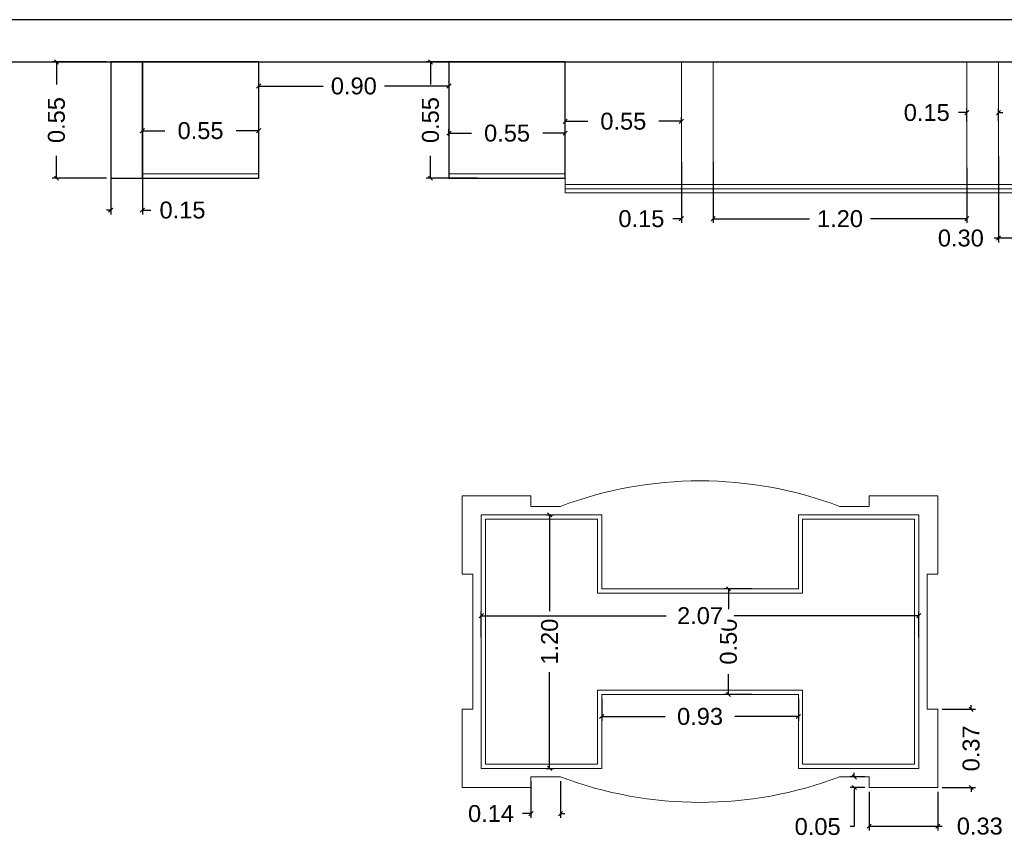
# Model space of a CAD drawing. Header units: inches. Extents: x 0 to 52.4, y -4.5 to 12.6.
# Tile 5 of 8: x 21 to 25.6, y 6.4 to 10.3. Entities that reach past the tile are written whole.
import ezdxf

# ---------------------------------------------------------------- set-up
doc = ezdxf.new("R2010")
doc.units = ezdxf.units.IN
doc.header["$MEASUREMENT"] = 0
doc.layers.add('A-GENM', color=13, linetype='Continuous', lineweight=9)
doc.layers.add('A-WALL', color=113, linetype='Continuous', lineweight=9)
doc.styles.add('Arial', font='txt', dxfattribs={"height": 0.08})
doc.dimstyles.new('Copy of Standard', dxfattribs={"dimtxt": 0.08, "dimasz": 0.02, "dimexe": 0.02, "dimexo": 0.02, "dimgap": 0.09, "dimtad": 0, "dimtoh": 1, "dimzin": 0, "dimdsep": 46, "dimtxsty": 'Arial', "dimblk": 'OBLIQUE', "dimcen": 0.02, "dimclrt": 1, "dimadec": 0, "dimazin": 0, "dimtfac": 1, "dimtofl": 0, "dimtmove": 0, "dimatfit": 3, "dimfxl": 1, "dimtfill": 1, "dimtolj": 1, "dimtzin": 0, "dimarcsym": 1})

# ---------------------------------------------------------------- blocks, each defined once
blk = doc.blocks.new('Generic Models 2 - Generic Models 2-134094-Level 1')
at = {"layer": 'A-GENM'}
for p, q in [((8.6482, -2.2653), (8.6482, -3.4653)), ((9.2182, -2.2653), (8.6482, -2.2653)), ((8.6482, -2.2653), (9.2182, -2.2653)), ((8.6482, -3.4653), (8.6482, -2.2653)), ((8.6482, -2.2653), (8.6482, -2.2653)), ((9.2182, -2.6153), (9.2182, -2.2653)), ((9.2182, -2.2653), (9.2182, -2.6153)), ((9.2182, -2.2653), (9.2182, -2.2653)), ((10.7182, -2.2653), (10.1482, -2.2653)), ((10.1482, -2.2653), (10.1482, -2.6153)), ((10.1482, -2.6153), (10.1482, -2.2653)), ((10.1482, -2.2653), (10.7182, -2.2653)), ((10.1482, -2.2653), (10.1482, -2.2653)), ((10.7182, -3.4653), (10.7182, -2.2653)), ((10.7182, -2.2653), (10.7182, -3.4653)), ((10.7182, -2.2653), (10.7182, -2.2653)), ((10.1482, -2.6153), (9.2182, -2.6153)), ((9.2182, -2.6153), (10.1482, -2.6153)), ((9.2182, -2.6153), (9.2182, -2.6153)), ((10.1482, -2.6153), (10.1482, -2.6153)), ((9.2182, -3.4653), (9.2182, -3.1153)), ((9.2182, -3.1153), (10.1482, -3.1153)), ((10.1482, -3.1153), (9.2182, -3.1153)), ((9.2182, -3.1153), (9.2182, -3.4653)), ((9.2182, -3.1153), (9.2182, -3.1153)), ((10.1482, -3.1153), (10.1482, -3.4653)), ((10.1482, -3.4653), (10.1482, -3.1153)), ((10.1482, -3.1153), (10.1482, -3.1153)), ((8.6482, -3.4653), (9.2182, -3.4653)), ((9.2182, -3.4653), (8.6482, -3.4653)), ((8.6482, -3.4653), (8.6482, -3.4653)), ((9.2182, -3.4653), (9.2182, -3.4653)), ((10.1482, -3.4653), (10.7182, -3.4653)), ((10.7182, -3.4653), (10.1482, -3.4653)), ((10.1482, -3.4653), (10.1482, -3.4653)), ((10.7182, -3.4653), (10.7182, -3.4653))]:
    blk.add_line(p, q, dxfattribs=at)
blk = doc.blocks.new('_Oblique')
at = {"color": 0, "linetype": 'ByBlock', "lineweight": -2}
blk.add_line((-0.5, -0.5), (0.5, 0.5), dxfattribs=at)
blk = doc.blocks.new('*D33')
at = {"color": 0, "lineweight": -2, "transparency": 16777216}
for p, q in [((25.5873, 9.6377), (25.5873, 9.2316)), ((25.8873, 9.6377), (25.8873, 9.2316)), ((25.5873, 9.2516), (25.5673, 9.2516)), ((25.8873, 9.2516), (25.5873, 9.2516))]:
    blk.add_line(p, q, dxfattribs=at)
at = {"layer": 'Defpoints', "color": 0, "transparency": 16777216}
for p in [(25.5873, 9.6577), (25.8873, 9.6577), (25.5873, 9.2516)]:
    blk.add_point(p, dxfattribs=at)
at = {"color": 0, "lineweight": -2, "transparency": 16777216, "xscale": 0.02, "yscale": 0.02, "zscale": 0.02, "rotation": 180}
blk.add_blockref('_Oblique', (25.5873, 9.2516), dxfattribs=at)
at = {"color": 0, "lineweight": -2, "transparency": 16777216, "xscale": 0.02, "yscale": 0.02, "zscale": 0.02}
blk.add_blockref('_Oblique', (25.8873, 9.2516), dxfattribs=at)
at = {"color": 1, "transparency": 16777216, "insert": (25.4091, 9.2516), "char_height": 0.08, "attachment_point": 5, "style": 'Arial', "bg_fill": 3, "box_fill_scale": 1.25, "bg_fill_color": 256, "bg_fill_true_color": 13158600, "bg_fill_transparency": 0}
blk.add_mtext('\\A1;0.30', dxfattribs=at)
blk = doc.blocks.new('*D34')
at = {"color": 0, "lineweight": -2, "transparency": 16777216}
for p, q in [((25.4373, 9.8456), (25.3973, 9.8456)), ((25.4373, 9.8053), (25.4373, 9.8656)), ((25.5873, 9.8053), (25.5873, 9.8656)), ((25.5873, 9.8456), (25.6073, 9.8456))]:
    blk.add_line(p, q, dxfattribs=at)
at = {"layer": 'Defpoints', "color": 0, "transparency": 16777216}
for p in [(25.4373, 9.8456), (25.4373, 9.7853), (25.5873, 9.7853)]:
    blk.add_point(p, dxfattribs=at)
at = {"color": 0, "lineweight": -2, "transparency": 16777216, "xscale": 0.02, "yscale": 0.02, "zscale": 0.02}
blk.add_blockref('_Oblique', (25.4373, 9.8456), dxfattribs=at)
at = {"color": 0, "lineweight": -2, "transparency": 16777216, "xscale": 0.02, "yscale": 0.02, "zscale": 0.02, "rotation": 180}
blk.add_blockref('_Oblique', (25.5873, 9.8456), dxfattribs=at)
at = {"color": 1, "transparency": 16777216, "insert": (25.2478, 9.8456), "char_height": 0.08, "attachment_point": 5, "style": 'Arial', "bg_fill": 3, "box_fill_scale": 1.25, "bg_fill_color": 256, "bg_fill_true_color": 13158600, "bg_fill_transparency": 0}
blk.add_mtext('\\A1;0.15', dxfattribs=at)
blk = doc.blocks.new('*D36')
at = {"color": 0, "lineweight": -2, "transparency": 16777216}
for p, q in [((24.2373, 9.5838), (24.2373, 9.3233)), ((25.4373, 9.5838), (25.4373, 9.3233)), ((24.2373, 9.3433), (24.6931, 9.3433)), ((25.4373, 9.3433), (24.9815, 9.3433))]:
    blk.add_line(p, q, dxfattribs=at)
at = {"layer": 'Defpoints', "color": 0, "transparency": 16777216}
for p in [(24.2373, 9.6038), (25.4373, 9.6038), (24.2373, 9.3433)]:
    blk.add_point(p, dxfattribs=at)
at = {"color": 0, "lineweight": -2, "transparency": 16777216, "xscale": 0.02, "yscale": 0.02, "zscale": 0.02, "rotation": 180}
blk.add_blockref('_Oblique', (24.2373, 9.3433), dxfattribs=at)
at = {"color": 0, "lineweight": -2, "transparency": 16777216, "xscale": 0.02, "yscale": 0.02, "zscale": 0.02}
blk.add_blockref('_Oblique', (25.4373, 9.3433), dxfattribs=at)
at = {"color": 1, "transparency": 16777216, "insert": (24.8373, 9.3433), "char_height": 0.08, "attachment_point": 5, "style": 'Arial', "bg_fill": 3, "box_fill_scale": 1.25, "bg_fill_color": 256, "bg_fill_true_color": 13158600, "bg_fill_transparency": 0}
blk.add_mtext('\\A1;1.20', dxfattribs=at)
blk = doc.blocks.new('*D37')
at = {"color": 0, "lineweight": -2, "transparency": 16777216}
for p, q in [((24.0873, 9.6119), (24.0873, 9.3233)), ((24.2373, 9.6119), (24.2373, 9.3233)), ((24.0873, 9.3433), (24.0473, 9.3433)), ((24.2373, 9.3433), (24.2573, 9.3433))]:
    blk.add_line(p, q, dxfattribs=at)
at = {"layer": 'Defpoints', "color": 0, "transparency": 16777216}
for p in [(24.0873, 9.6319), (24.2373, 9.6319), (24.0873, 9.3433)]:
    blk.add_point(p, dxfattribs=at)
at = {"color": 0, "lineweight": -2, "transparency": 16777216, "xscale": 0.02, "yscale": 0.02, "zscale": 0.02}
blk.add_blockref('_Oblique', (24.0873, 9.3433), dxfattribs=at)
at = {"color": 0, "lineweight": -2, "transparency": 16777216, "xscale": 0.02, "yscale": 0.02, "zscale": 0.02, "rotation": 180}
blk.add_blockref('_Oblique', (24.2373, 9.3433), dxfattribs=at)
at = {"color": 1, "transparency": 16777216, "insert": (23.8978, 9.3433), "char_height": 0.08, "attachment_point": 5, "style": 'Arial', "bg_fill": 3, "box_fill_scale": 1.25, "bg_fill_color": 256, "bg_fill_true_color": 13158600, "bg_fill_transparency": 0}
blk.add_mtext('\\A1;0.15', dxfattribs=at)
blk = doc.blocks.new('*D38')
at = {"color": 0, "lineweight": -2, "transparency": 16777216}
for p, q in [((23.5373, 9.7953), (23.5373, 9.8245)), ((23.5373, 9.8045), (23.6437, 9.8045)), ((24.0873, 9.8045), (23.9809, 9.8045)), ((24.0873, 9.8053), (24.0873, 9.8245))]:
    blk.add_line(p, q, dxfattribs=at)
at = {"layer": 'Defpoints', "color": 0, "transparency": 16777216}
for p in [(23.5373, 9.8045), (24.0873, 9.7853), (23.5373, 9.7753)]:
    blk.add_point(p, dxfattribs=at)
at = {"color": 0, "lineweight": -2, "transparency": 16777216, "xscale": 0.02, "yscale": 0.02, "zscale": 0.02, "rotation": 180}
blk.add_blockref('_Oblique', (23.5373, 9.8045), dxfattribs=at)
at = {"color": 0, "lineweight": -2, "transparency": 16777216, "xscale": 0.02, "yscale": 0.02, "zscale": 0.02}
blk.add_blockref('_Oblique', (24.0873, 9.8045), dxfattribs=at)
at = {"color": 1, "transparency": 16777216, "insert": (23.8123, 9.8045), "char_height": 0.08, "attachment_point": 5, "style": 'Arial', "bg_fill": 3, "box_fill_scale": 1.25, "bg_fill_color": 256, "bg_fill_true_color": 13158600, "bg_fill_transparency": 0}
blk.add_mtext('\\A1;0.55', dxfattribs=at)
blk = doc.blocks.new('*D39')
at = {"color": 0, "lineweight": -2, "transparency": 16777216}
for p, q in [((22.9873, 9.7351), (22.9873, 9.7681)), ((22.9873, 9.7481), (23.0937, 9.7481)), ((23.5373, 9.7481), (23.4309, 9.7481)), ((23.5373, 9.7351), (23.5373, 9.7681))]:
    blk.add_line(p, q, dxfattribs=at)
at = {"layer": 'Defpoints', "color": 0, "transparency": 16777216}
for p in [(22.9873, 9.7481), (22.9873, 9.7151), (23.5373, 9.7151)]:
    blk.add_point(p, dxfattribs=at)
at = {"color": 0, "lineweight": -2, "transparency": 16777216, "xscale": 0.02, "yscale": 0.02, "zscale": 0.02, "rotation": 180}
blk.add_blockref('_Oblique', (22.9873, 9.7481), dxfattribs=at)
at = {"color": 0, "lineweight": -2, "transparency": 16777216, "xscale": 0.02, "yscale": 0.02, "zscale": 0.02}
blk.add_blockref('_Oblique', (23.5373, 9.7481), dxfattribs=at)
at = {"color": 1, "transparency": 16777216, "insert": (23.2623, 9.7481), "char_height": 0.08, "attachment_point": 5, "style": 'Arial', "bg_fill": 3, "box_fill_scale": 1.25, "bg_fill_color": 256, "bg_fill_true_color": 13158600, "bg_fill_transparency": 0}
blk.add_mtext('\\A1;0.55', dxfattribs=at)
blk = doc.blocks.new('*D40')
at = {"color": 0, "lineweight": -2, "transparency": 16777216}
for p, q in [((23.1221, 10.0853), (22.8803, 10.0853)), ((22.9003, 10.0853), (22.9003, 9.9789)), ((22.9003, 9.5353), (22.9003, 9.6416)), ((23.1221, 9.5353), (22.8803, 9.5353))]:
    blk.add_line(p, q, dxfattribs=at)
at = {"layer": 'Defpoints', "color": 0, "transparency": 16777216}
for p in [(22.9003, 10.0853), (23.1421, 10.0853), (23.1421, 9.5353)]:
    blk.add_point(p, dxfattribs=at)
at = {"color": 0, "lineweight": -2, "transparency": 16777216, "xscale": 0.02, "yscale": 0.02, "zscale": 0.02}
for p, rotation in [((22.9003, 10.0853), 90), ((22.9003, 9.5353), 270)]:
    blk.add_blockref('_Oblique', p, dxfattribs=dict(at, rotation=rotation))
at = {"color": 1, "transparency": 16777216, "insert": (22.9003, 9.8103), "char_height": 0.08, "attachment_point": 5, "rotation": 90, "style": 'Arial', "bg_fill": 3, "box_fill_scale": 1.25, "bg_fill_color": 256, "bg_fill_true_color": 13158600, "bg_fill_transparency": 0}
blk.add_mtext('\\A1;0.55', dxfattribs=at)
blk = doc.blocks.new('*D41')
at = {"color": 0, "lineweight": -2, "transparency": 16777216}
for p, q in [((22.0873, 9.989), (22.0873, 9.9913)), ((22.0873, 9.9713), (22.3925, 9.9713)), ((22.9873, 9.9713), (22.6821, 9.9713)), ((22.9873, 9.989), (22.9873, 9.9913))]:
    blk.add_line(p, q, dxfattribs=at)
at = {"layer": 'Defpoints', "color": 0, "transparency": 16777216}
for p in [(22.0873, 9.9713), (22.0873, 9.969), (22.9873, 9.969)]:
    blk.add_point(p, dxfattribs=at)
at = {"color": 0, "lineweight": -2, "transparency": 16777216, "xscale": 0.02, "yscale": 0.02, "zscale": 0.02, "rotation": 180}
blk.add_blockref('_Oblique', (22.0873, 9.9713), dxfattribs=at)
at = {"color": 0, "lineweight": -2, "transparency": 16777216, "xscale": 0.02, "yscale": 0.02, "zscale": 0.02}
blk.add_blockref('_Oblique', (22.9873, 9.9713), dxfattribs=at)
at = {"color": 1, "transparency": 16777216, "insert": (22.5373, 9.9713), "char_height": 0.08, "attachment_point": 5, "style": 'Arial', "bg_fill": 3, "box_fill_scale": 1.25, "bg_fill_color": 256, "bg_fill_true_color": 13158600, "bg_fill_transparency": 0}
blk.add_mtext('\\A1;0.90', dxfattribs=at)
blk = doc.blocks.new('*D42')
at = {"color": 0, "lineweight": -2, "transparency": 16777216}
for p, q in [((21.5373, 9.7467), (21.5373, 9.78)), ((21.5373, 9.76), (21.6437, 9.76)), ((22.0873, 9.76), (21.9809, 9.76)), ((22.0873, 9.7467), (22.0873, 9.78))]:
    blk.add_line(p, q, dxfattribs=at)
at = {"layer": 'Defpoints', "color": 0, "transparency": 16777216}
for p in [(21.5373, 9.76), (21.5373, 9.7267), (22.0873, 9.7267)]:
    blk.add_point(p, dxfattribs=at)
at = {"color": 0, "lineweight": -2, "transparency": 16777216, "xscale": 0.02, "yscale": 0.02, "zscale": 0.02, "rotation": 180}
blk.add_blockref('_Oblique', (21.5373, 9.76), dxfattribs=at)
at = {"color": 0, "lineweight": -2, "transparency": 16777216, "xscale": 0.02, "yscale": 0.02, "zscale": 0.02}
blk.add_blockref('_Oblique', (22.0873, 9.76), dxfattribs=at)
at = {"color": 1, "transparency": 16777216, "insert": (21.8123, 9.76), "char_height": 0.08, "attachment_point": 5, "style": 'Arial', "bg_fill": 3, "box_fill_scale": 1.25, "bg_fill_color": 256, "bg_fill_true_color": 13158600, "bg_fill_transparency": 0}
blk.add_mtext('\\A1;0.55', dxfattribs=at)
blk = doc.blocks.new('*D43')
at = {"color": 0, "lineweight": -2, "transparency": 16777216}
for p, q in [((21.3673, 10.0853), (21.1106, 10.0853)), ((21.1306, 10.0853), (21.1306, 9.9789)), ((21.1306, 9.5353), (21.1306, 9.6416)), ((21.3673, 9.5353), (21.1106, 9.5353))]:
    blk.add_line(p, q, dxfattribs=at)
at = {"layer": 'Defpoints', "color": 0, "transparency": 16777216}
for p in [(21.1306, 10.0853), (21.3873, 10.0853), (21.3873, 9.5353)]:
    blk.add_point(p, dxfattribs=at)
at = {"color": 0, "lineweight": -2, "transparency": 16777216, "xscale": 0.02, "yscale": 0.02, "zscale": 0.02}
for p, rotation in [((21.1306, 10.0853), 90), ((21.1306, 9.5353), 270)]:
    blk.add_blockref('_Oblique', p, dxfattribs=dict(at, rotation=rotation))
at = {"color": 1, "transparency": 16777216, "insert": (21.1306, 9.8103), "char_height": 0.08, "attachment_point": 5, "rotation": 90, "style": 'Arial', "bg_fill": 3, "box_fill_scale": 1.25, "bg_fill_color": 256, "bg_fill_true_color": 13158600, "bg_fill_transparency": 0}
blk.add_mtext('\\A1;0.55', dxfattribs=at)
blk = doc.blocks.new('*D44')
at = {"color": 0, "lineweight": -2, "transparency": 16777216}
for p, q in [((21.3873, 9.8375), (21.3873, 9.3642)), ((21.5373, 9.8375), (21.5373, 9.3642)), ((21.3873, 9.3842), (21.3673, 9.3842)), ((21.5373, 9.3842), (21.5773, 9.3842))]:
    blk.add_line(p, q, dxfattribs=at)
at = {"layer": 'Defpoints', "color": 0, "transparency": 16777216}
for p in [(21.3873, 9.8575), (21.5373, 9.8575), (21.5373, 9.3842)]:
    blk.add_point(p, dxfattribs=at)
at = {"color": 0, "lineweight": -2, "transparency": 16777216, "xscale": 0.02, "yscale": 0.02, "zscale": 0.02}
blk.add_blockref('_Oblique', (21.3873, 9.3842), dxfattribs=at)
at = {"color": 0, "lineweight": -2, "transparency": 16777216, "xscale": 0.02, "yscale": 0.02, "zscale": 0.02, "rotation": 180}
blk.add_blockref('_Oblique', (21.5373, 9.3842), dxfattribs=at)
at = {"color": 1, "transparency": 16777216, "insert": (21.7268, 9.3842), "char_height": 0.08, "attachment_point": 5, "style": 'Arial', "bg_fill": 3, "box_fill_scale": 1.25, "bg_fill_color": 256, "bg_fill_true_color": 13158600, "bg_fill_transparency": 0}
blk.add_mtext('\\A1;0.15', dxfattribs=at)
blk = doc.blocks.new('*D45')
at = {"color": 0, "lineweight": -2, "transparency": 16777216}
for p, q in [((23.4453, 7.9424), (23.4838, 7.9424)), ((23.4638, 7.9424), (23.4638, 7.4866)), ((23.4638, 6.7424), (23.4638, 7.1983)), ((23.4453, 6.7424), (23.4838, 6.7424))]:
    blk.add_line(p, q, dxfattribs=at)
at = {"layer": 'Defpoints', "color": 0, "transparency": 16777216}
for p in [(23.4253, 7.9424), (23.4253, 6.7424), (23.4638, 6.7424)]:
    blk.add_point(p, dxfattribs=at)
at = {"color": 0, "lineweight": -2, "transparency": 16777216, "xscale": 0.02, "yscale": 0.02, "zscale": 0.02}
for p, rotation in [((23.4638, 7.9424), 90), ((23.4638, 6.7424), 270)]:
    blk.add_blockref('_Oblique', p, dxfattribs=dict(at, rotation=rotation))
at = {"color": 1, "transparency": 16777216, "insert": (23.4638, 7.3424), "char_height": 0.08, "attachment_point": 5, "rotation": 90, "style": 'Arial', "bg_fill": 3, "box_fill_scale": 1.25, "bg_fill_color": 256, "bg_fill_true_color": 13158600, "bg_fill_transparency": 0}
blk.add_mtext('\\A1;1.20', dxfattribs=at)
blk = doc.blocks.new('*D46')
at = {"color": 0, "lineweight": -2, "transparency": 16777216}
for p, q in [((23.7103, 7.0724), (23.7103, 6.9681)), ((24.6403, 7.0724), (24.6403, 6.9681)), ((23.7103, 6.9881), (24.0103, 6.9881)), ((24.6403, 6.9881), (24.3403, 6.9881))]:
    blk.add_line(p, q, dxfattribs=at)
at = {"layer": 'Defpoints', "color": 0, "transparency": 16777216}
for p in [(23.7103, 7.0924), (24.6403, 7.0924), (24.6403, 6.9881)]:
    blk.add_point(p, dxfattribs=at)
at = {"color": 0, "lineweight": -2, "transparency": 16777216, "xscale": 0.02, "yscale": 0.02, "zscale": 0.02, "rotation": 180}
blk.add_blockref('_Oblique', (23.7103, 6.9881), dxfattribs=at)
at = {"color": 0, "lineweight": -2, "transparency": 16777216, "xscale": 0.02, "yscale": 0.02, "zscale": 0.02}
blk.add_blockref('_Oblique', (24.6403, 6.9881), dxfattribs=at)
at = {"color": 1, "transparency": 16777216, "insert": (24.1753, 6.9881), "char_height": 0.08, "attachment_point": 5, "style": 'Arial', "bg_fill": 3, "box_fill_scale": 1.25, "bg_fill_color": 256, "bg_fill_true_color": 13158600, "bg_fill_transparency": 0}
blk.add_mtext('\\A1;0.93', dxfattribs=at)
blk = doc.blocks.new('*D47')
at = {"color": 0, "lineweight": -2, "transparency": 16777216}
for p, q in [((24.4204, 7.5924), (24.2898, 7.5924)), ((24.3098, 7.5924), (24.3098, 7.4959)), ((24.3098, 7.0924), (24.3098, 7.189)), ((24.4204, 7.0924), (24.2898, 7.0924))]:
    blk.add_line(p, q, dxfattribs=at)
at = {"layer": 'Defpoints', "color": 0, "transparency": 16777216}
for p in [(24.3098, 7.5924), (24.4404, 7.5924), (24.4404, 7.0924)]:
    blk.add_point(p, dxfattribs=at)
at = {"color": 0, "lineweight": -2, "transparency": 16777216, "xscale": 0.02, "yscale": 0.02, "zscale": 0.02}
for p, rotation in [((24.3098, 7.5924), 90), ((24.3098, 7.0924), 270)]:
    blk.add_blockref('_Oblique', p, dxfattribs=dict(at, rotation=rotation))
at = {"color": 1, "transparency": 16777216, "insert": (24.3098, 7.3424), "char_height": 0.08, "attachment_point": 5, "rotation": 90, "style": 'Arial', "bg_fill": 3, "box_fill_scale": 1.25, "bg_fill_color": 256, "bg_fill_true_color": 13158600, "bg_fill_transparency": 0}
blk.add_mtext('\\A1;0.50', dxfattribs=at)
blk = doc.blocks.new('*D48')
at = {"color": 0, "lineweight": -2, "transparency": 16777216}
for p, q in [((23.1403, 7.3624), (23.1403, 7.4848)), ((23.1403, 7.4648), (24.0146, 7.4648)), ((25.2103, 7.4648), (24.3361, 7.4648)), ((25.2103, 7.3624), (25.2103, 7.4848))]:
    blk.add_line(p, q, dxfattribs=at)
at = {"layer": 'Defpoints', "color": 0, "transparency": 16777216}
for p in [(23.1403, 7.4648), (23.1403, 7.3424), (25.2103, 7.3424)]:
    blk.add_point(p, dxfattribs=at)
at = {"color": 0, "lineweight": -2, "transparency": 16777216, "xscale": 0.02, "yscale": 0.02, "zscale": 0.02, "rotation": 180}
blk.add_blockref('_Oblique', (23.1403, 7.4648), dxfattribs=at)
at = {"color": 0, "lineweight": -2, "transparency": 16777216, "xscale": 0.02, "yscale": 0.02, "zscale": 0.02}
blk.add_blockref('_Oblique', (25.2103, 7.4648), dxfattribs=at)
at = {"color": 1, "transparency": 16777216, "insert": (24.1753, 7.4648), "char_height": 0.08, "attachment_point": 5, "style": 'Arial', "bg_fill": 3, "box_fill_scale": 1.25, "bg_fill_color": 256, "bg_fill_true_color": 13158600, "bg_fill_transparency": 0}
blk.add_mtext('\\A1;2.07', dxfattribs=at)
blk = doc.blocks.new('*D49')
at = {"color": 0, "lineweight": -2, "transparency": 16777216}
for p, q in [((24.905, 6.7024), (24.905, 6.7224)), ((24.9553, 6.7024), (24.885, 6.7024)), ((24.9553, 6.6524), (24.885, 6.6524)), ((24.905, 6.6524), (24.905, 6.4671)), ((24.905, 6.4671), (24.885, 6.4671))]:
    blk.add_line(p, q, dxfattribs=at)
at = {"layer": 'Defpoints', "color": 0, "transparency": 16777216}
for p in [(24.9753, 6.7024), (24.905, 6.6524), (24.9753, 6.6524)]:
    blk.add_point(p, dxfattribs=at)
at = {"color": 0, "lineweight": -2, "transparency": 16777216, "xscale": 0.02, "yscale": 0.02, "zscale": 0.02}
for p, rotation in [((24.905, 6.7024), 270), ((24.905, 6.6524), 90)]:
    blk.add_blockref('_Oblique', p, dxfattribs=dict(at, rotation=rotation))
at = {"color": 1, "transparency": 16777216, "insert": (24.7316, 6.4671), "char_height": 0.08, "attachment_point": 5, "style": 'Arial', "bg_fill": 3, "box_fill_scale": 1.25, "bg_fill_color": 256, "bg_fill_true_color": 13158600, "bg_fill_transparency": 0}
blk.add_mtext('\\A1;0.05', dxfattribs=at)
blk = doc.blocks.new('*D50')
at = {"color": 0, "lineweight": -2, "transparency": 16777216}
for p, q in [((23.3753, 6.6824), (23.3753, 6.5085)), ((23.5153, 6.6824), (23.5153, 6.5085)), ((23.3753, 6.5285), (23.3353, 6.5285)), ((23.5153, 6.5285), (23.5353, 6.5285))]:
    blk.add_line(p, q, dxfattribs=at)
at = {"layer": 'Defpoints', "color": 0, "transparency": 16777216}
for p in [(23.3753, 6.7024), (23.5153, 6.7024), (23.3753, 6.5285)]:
    blk.add_point(p, dxfattribs=at)
at = {"color": 0, "lineweight": -2, "transparency": 16777216, "xscale": 0.02, "yscale": 0.02, "zscale": 0.02}
blk.add_blockref('_Oblique', (23.3753, 6.5285), dxfattribs=at)
at = {"color": 0, "lineweight": -2, "transparency": 16777216, "xscale": 0.02, "yscale": 0.02, "zscale": 0.02, "rotation": 180}
blk.add_blockref('_Oblique', (23.5153, 6.5285), dxfattribs=at)
at = {"color": 1, "transparency": 16777216, "insert": (23.1864, 6.5285), "char_height": 0.08, "attachment_point": 5, "style": 'Arial', "bg_fill": 3, "box_fill_scale": 1.25, "bg_fill_color": 256, "bg_fill_true_color": 13158600, "bg_fill_transparency": 0}
blk.add_mtext('\\A1;0.14', dxfattribs=at)
blk = doc.blocks.new('*D51')
at = {"color": 0, "lineweight": -2, "transparency": 16777216}
for p, q in [((24.9753, 6.6324), (24.9753, 6.4492)), ((25.3003, 6.6324), (25.3003, 6.4492)), ((24.9753, 6.4692), (25.3003, 6.4692)), ((25.3003, 6.4692), (25.3203, 6.4692))]:
    blk.add_line(p, q, dxfattribs=at)
at = {"layer": 'Defpoints', "color": 0, "transparency": 16777216}
for p in [(24.9753, 6.6524), (25.3003, 6.6524), (25.3003, 6.4692)]:
    blk.add_point(p, dxfattribs=at)
at = {"color": 0, "lineweight": -2, "transparency": 16777216, "xscale": 0.02, "yscale": 0.02, "zscale": 0.02, "rotation": 180}
blk.add_blockref('_Oblique', (24.9753, 6.4692), dxfattribs=at)
at = {"color": 0, "lineweight": -2, "transparency": 16777216, "xscale": 0.02, "yscale": 0.02, "zscale": 0.02}
blk.add_blockref('_Oblique', (25.3003, 6.4692), dxfattribs=at)
at = {"color": 1, "transparency": 16777216, "insert": (25.4987, 6.4692), "char_height": 0.08, "attachment_point": 5, "style": 'Arial', "bg_fill": 3, "box_fill_scale": 1.25, "bg_fill_color": 256, "bg_fill_true_color": 13158600, "bg_fill_transparency": 0}
blk.add_mtext('\\A1;0.33', dxfattribs=at)
blk = doc.blocks.new('*D52')
at = {"color": 0, "lineweight": -2, "transparency": 16777216}
for p, q in [((25.4579, 7.0224), (25.4579, 7.0424)), ((25.3203, 7.0224), (25.4779, 7.0224)), ((25.3203, 6.6524), (25.4779, 6.6524)), ((25.4579, 6.6524), (25.4579, 6.6324))]:
    blk.add_line(p, q, dxfattribs=at)
at = {"layer": 'Defpoints', "color": 0, "transparency": 16777216}
for p in [(25.3003, 7.0224), (25.4579, 7.0224), (25.3003, 6.6524)]:
    blk.add_point(p, dxfattribs=at)
at = {"color": 0, "lineweight": -2, "transparency": 16777216, "xscale": 0.02, "yscale": 0.02, "zscale": 0.02}
for p, rotation in [((25.4579, 7.0224), 270), ((25.4579, 6.6524), 90)]:
    blk.add_blockref('_Oblique', p, dxfattribs=dict(at, rotation=rotation))
at = {"color": 1, "transparency": 16777216, "insert": (25.4579, 6.8374), "char_height": 0.08, "attachment_point": 5, "rotation": 90, "style": 'Arial', "bg_fill": 3, "box_fill_scale": 1.25, "bg_fill_color": 256, "bg_fill_true_color": 13158600, "bg_fill_transparency": 0}
blk.add_mtext('\\A1;0.37', dxfattribs=at)

msp = doc.modelspace()

# ---------------------------------------------------------------- linework, layer by layer
at = {"layer": 'A-GENM', "lineweight": 25}
for p, q in [((21.5373, 10.0853), (21.3873, 10.0853)), ((21.3873, 10.0853), (21.3873, 9.5353)), ((22.0873, 10.0853), (21.5373, 10.0853)), ((21.5373, 10.0853), (21.5373, 9.5353)), ((21.5373, 9.5353), (21.5373, 10.0853)), ((22.0873, 9.5353), (22.0873, 10.0853)), ((23.5373, 10.0853), (22.9873, 10.0853)), ((22.9873, 10.0853), (22.9873, 9.5353)), ((23.5373, 9.5353), (23.5373, 10.0853)), ((23.5373, 9.5353), (23.5373, 10.0853)), ((21.3873, 9.5353), (21.5373, 9.5353)), ((21.5373, 9.5353), (22.0873, 9.5353)), ((21.5373, 9.5353), (22.0873, 9.5353)), ((22.9873, 9.5353), (23.5373, 9.5353)), ((22.9873, 9.5353), (23.5373, 9.5353))]:
    msp.add_line(p, q, dxfattribs=at)
at = {"layer": 'A-GENM'}
for p, q in [((24.0873, 10.0853), (23.5373, 10.0853)), ((23.5373, 10.0853), (23.5373, 9.4853)), ((23.5373, 9.4853), (23.5373, 10.0853)), ((23.5373, 10.0853), (24.0873, 10.0853)), ((23.5373, 10.0853), (23.5373, 9.4653)), ((23.5373, 9.4653), (23.5373, 10.0853)), ((24.2373, 10.0853), (24.0873, 10.0853)), ((24.0873, 10.0853), (24.0873, 9.4853)), ((24.0873, 9.4853), (24.0873, 10.0853)), ((24.0873, 10.0853), (24.2373, 10.0853)), ((24.0873, 9.4853), (24.0873, 10.0853)), ((24.0873, 10.0853), (24.0873, 9.4853)), ((25.4373, 10.0853), (24.2373, 10.0853)), ((24.2373, 10.0853), (24.2373, 9.4853)), ((24.2373, 9.4853), (24.2373, 10.0853)), ((24.2373, 10.0853), (25.4373, 10.0853)), ((24.2373, 9.4853), (24.2373, 10.0853)), ((24.2373, 10.0853), (24.2373, 9.4853)), ((25.4373, 9.4853), (25.4373, 10.0853)), ((25.4373, 10.0853), (25.4373, 9.4853)), ((25.5873, 10.0853), (25.4373, 10.0853)), ((25.4373, 10.0853), (25.4373, 9.4853)), ((25.4373, 9.4853), (25.4373, 10.0853)), ((25.4373, 10.0853), (25.5873, 10.0853)), ((25.8873, 10.0853), (25.5873, 10.0853)), ((25.5873, 10.0853), (25.5873, 9.4853)), ((25.5873, 9.4853), (25.5873, 10.0853)), ((25.5873, 10.0853), (25.8873, 10.0853)), ((25.5873, 9.4853), (25.5873, 10.0853)), ((25.5873, 10.0853), (25.5873, 9.4853)), ((22.0873, 9.5553), (21.5373, 9.5553)), ((21.5373, 9.5553), (21.5373, 9.5353)), ((21.5373, 9.5353), (21.5373, 9.5553)), ((21.5373, 9.5553), (22.0873, 9.5553)), ((22.0873, 9.5353), (22.0873, 9.5553)), ((22.0873, 9.5553), (22.0873, 9.5353)), ((23.5373, 9.5553), (22.9873, 9.5553)), ((22.9873, 9.5553), (22.9873, 9.5353)), ((22.9873, 9.5353), (22.9873, 9.5553)), ((22.9873, 9.5553), (23.5373, 9.5553)), ((23.5373, 9.5353), (23.5373, 9.5553)), ((23.5373, 9.5553), (23.5373, 9.5353)), ((21.5373, 9.5353), (22.0873, 9.5353)), ((22.0873, 9.5353), (21.5373, 9.5353)), ((22.9873, 9.5353), (23.5373, 9.5353)), ((23.5373, 9.5353), (22.9873, 9.5353)), ((25.8873, 9.5053), (23.5373, 9.5053)), ((23.5373, 9.5053), (23.5373, 9.4853)), ((23.5373, 9.4853), (23.5373, 9.5053)), ((23.5373, 9.5053), (25.8873, 9.5053)), ((23.5373, 9.4853), (24.0873, 9.4853)), ((24.0873, 9.4853), (23.5373, 9.4853)), ((23.5373, 9.4853), (25.8873, 9.4853)), ((25.8873, 9.4853), (23.5373, 9.4853)), ((23.5373, 9.4653), (26.4333, 9.4653)), ((26.4333, 9.4653), (23.5373, 9.4653)), ((24.0873, 9.4853), (24.2373, 9.4853)), ((24.2373, 9.4853), (24.0873, 9.4853)), ((24.2373, 9.4853), (25.4373, 9.4853)), ((25.4373, 9.4853), (24.2373, 9.4853)), ((25.4373, 9.4853), (25.5873, 9.4853)), ((25.5873, 9.4853), (25.4373, 9.4853)), ((25.5873, 9.4853), (25.8873, 9.4853)), ((25.8873, 9.4853), (25.5873, 9.4853)), ((23.3753, 8.0324), (23.0503, 8.0324)), ((23.0503, 8.0324), (23.0503, 7.6624)), ((23.0503, 7.6624), (23.0503, 8.0324)), ((23.0503, 8.0324), (23.3753, 8.0324)), ((23.3753, 7.9824), (23.3753, 8.0324)), ((23.3753, 8.0324), (23.3753, 7.9824)), ((25.3003, 8.0324), (24.9753, 8.0324)), ((24.9753, 8.0324), (24.9753, 7.9824)), ((24.9753, 7.9824), (24.9753, 8.0324)), ((24.9753, 8.0324), (25.3003, 8.0324)), ((25.3003, 7.6624), (25.3003, 8.0324)), ((25.3003, 8.0324), (25.3003, 7.6624)), ((23.5153, 7.9824), (23.3753, 7.9824)), ((23.3753, 7.9824), (23.5153, 7.9824)), ((24.9753, 7.9824), (24.8353, 7.9824)), ((24.8353, 7.9824), (24.9753, 7.9824)), ((23.7103, 7.9424), (23.1403, 7.9424)), ((23.1403, 7.9424), (23.1403, 6.7424)), ((23.1403, 6.7424), (23.1403, 7.9424)), ((23.1403, 7.9424), (23.7103, 7.9424)), ((23.1603, 6.7624), (23.1603, 7.9224)), ((23.1603, 7.9224), (23.6903, 7.9224)), ((23.6903, 7.9224), (23.1603, 7.9224)), ((23.1603, 7.9224), (23.1603, 6.7624)), ((23.6903, 7.9224), (23.6903, 7.5724)), ((23.6903, 7.5724), (23.6903, 7.9224)), ((23.7103, 7.5924), (23.7103, 7.9424)), ((23.7103, 7.9424), (23.7103, 7.5924)), ((25.2103, 7.9424), (24.6403, 7.9424)), ((24.6403, 7.9424), (24.6403, 7.5924)), ((24.6403, 7.5924), (24.6403, 7.9424)), ((24.6403, 7.9424), (25.2103, 7.9424)), ((24.6603, 7.5724), (24.6603, 7.9224)), ((24.6603, 7.9224), (25.1903, 7.9224)), ((25.1903, 7.9224), (24.6603, 7.9224)), ((24.6603, 7.9224), (24.6603, 7.5724)), ((25.1903, 7.9224), (25.1903, 6.7624)), ((25.1903, 6.7624), (25.1903, 7.9224)), ((25.2103, 6.7424), (25.2103, 7.9424)), ((25.2103, 7.9424), (25.2103, 6.7424)), ((23.0503, 7.6624), (23.1003, 7.6624)), ((23.1003, 7.6624), (23.0503, 7.6624)), ((23.1003, 7.6624), (23.1003, 7.0224)), ((23.1003, 7.0224), (23.1003, 7.6624)), ((25.2503, 7.0224), (25.2503, 7.6624)), ((25.2503, 7.6624), (25.3003, 7.6624)), ((25.3003, 7.6624), (25.2503, 7.6624)), ((25.2503, 7.6624), (25.2503, 7.0224)), ((23.6903, 7.5724), (24.6603, 7.5724)), ((24.6603, 7.5724), (23.6903, 7.5724)), ((24.6403, 7.5924), (23.7103, 7.5924)), ((23.7103, 7.5924), (24.6403, 7.5924)), ((24.6603, 7.1124), (23.6903, 7.1124)), ((23.6903, 7.1124), (23.6903, 6.7624)), ((23.6903, 6.7624), (23.6903, 7.1124)), ((23.6903, 7.1124), (24.6603, 7.1124)), ((23.7103, 6.7424), (23.7103, 7.0924)), ((23.7103, 7.0924), (24.6403, 7.0924)), ((24.6403, 7.0924), (23.7103, 7.0924)), ((23.7103, 7.0924), (23.7103, 6.7424)), ((24.6403, 7.0924), (24.6403, 6.7424)), ((24.6403, 6.7424), (24.6403, 7.0924)), ((24.6603, 6.7624), (24.6603, 7.1124)), ((24.6603, 7.1124), (24.6603, 6.7624)), ((23.1003, 7.0224), (23.0503, 7.0224)), ((23.0503, 7.0224), (23.0503, 6.6524)), ((23.0503, 6.6524), (23.0503, 7.0224)), ((23.0503, 7.0224), (23.1003, 7.0224)), ((25.3003, 7.0224), (25.2503, 7.0224)), ((25.2503, 7.0224), (25.3003, 7.0224)), ((25.3003, 6.6524), (25.3003, 7.0224)), ((25.3003, 7.0224), (25.3003, 6.6524)), ((23.6903, 6.7624), (23.1603, 6.7624)), ((23.1603, 6.7624), (23.6903, 6.7624)), ((25.1903, 6.7624), (24.6603, 6.7624)), ((24.6603, 6.7624), (25.1903, 6.7624)), ((23.1403, 6.7424), (23.7103, 6.7424)), ((23.7103, 6.7424), (23.1403, 6.7424)), ((24.6403, 6.7424), (25.2103, 6.7424)), ((25.2103, 6.7424), (24.6403, 6.7424)), ((23.3753, 6.6524), (23.3753, 6.7024)), ((23.3753, 6.7024), (23.5153, 6.7024)), ((23.5153, 6.7024), (23.3753, 6.7024)), ((23.3753, 6.7024), (23.3753, 6.6524)), ((24.8353, 6.7024), (24.9753, 6.7024)), ((24.9753, 6.7024), (24.8353, 6.7024)), ((24.9753, 6.7024), (24.9753, 6.6524)), ((24.9753, 6.6524), (24.9753, 6.7024)), ((23.0503, 6.6524), (23.3753, 6.6524)), ((23.3753, 6.6524), (23.0503, 6.6524)), ((24.9753, 6.6524), (25.3003, 6.6524)), ((25.3003, 6.6524), (24.9753, 6.6524))]:
    msp.add_line(p, q, dxfattribs=at)
for centre, start, end in [((24.1753, 6.2385), 69.2704, 110.7296), ((24.1753, 6.2385), 69.2704, 110.7296), ((24.1753, 8.4464), 249.2704, 290.7296), ((24.1753, 8.4464), 249.2704, 290.7296)]:
    msp.add_arc(centre, 1.8646, start, end, dxfattribs=at)
at = {"layer": 'A-WALL', "lineweight": 25}
for p, q in [((27.2573, 10.2853), (16.5573, 10.2853)), ((16.5573, 10.0853), (27.0573, 10.0853))]:
    msp.add_line(p, q, dxfattribs=at)

# ---------------------------------------------------------------- block references
at = {"layer": 'A-GENM'}
msp.add_blockref('Generic Models 2 - Generic Models 2-134094-Level 1', (14.4921, 10.2078), dxfattribs=at)

# ---------------------------------------------------------------- next in the draw order: dimensions: what is measured, and where the dimension line sits
for base, p1, p2, picture, middle in [((21.1306, 10.0853), (21.3873, 9.5353), (21.3873, 10.0853), '*D43', (21.1306, 9.8103)), ((23.4638, 6.7424), (23.4253, 7.9424), (23.4253, 6.7424), '*D45', (23.4638, 7.3424))]:
    dim = msp.add_linear_dim(base=base, p1=p1, p2=p2, angle=90, dimstyle='Copy of Standard')
    dim.commit()
    dim.dimension.update_dxf_attribs({"geometry": picture, "text_midpoint": middle})
for base, p1, p2, picture, middle in [((25.4373, 9.8456), (25.5873, 9.7853), (25.4373, 9.7853), '*D34', (25.2478, 9.8456)), ((23.5373, 9.8045), (24.0873, 9.7853), (23.5373, 9.7753), '*D38', (23.8123, 9.8045)), ((21.5373, 9.76), (22.0873, 9.7267), (21.5373, 9.7267), '*D42', (21.8123, 9.76)), ((25.5873, 9.2516), (25.8873, 9.6577), (25.5873, 9.6577), '*D33', (25.4091, 9.2516)), ((24.6403, 6.9881), (23.7103, 7.0924), (24.6403, 7.0924), '*D46', (24.1753, 6.9881)), ((23.3753, 6.5285), (23.5153, 6.7024), (23.3753, 6.7024), '*D50', (23.1864, 6.5285))]:
    dim = msp.add_linear_dim(base=base, p1=p1, p2=p2, dimstyle='Copy of Standard')
    dim.commit()
    dim.dimension.update_dxf_attribs({"geometry": picture, "text_midpoint": middle})
dim = msp.add_linear_dim(base=(24.905, 6.6524), p1=(24.9753, 6.7024), p2=(24.9753, 6.6524), angle=90, dimstyle='Copy of Standard')
dim.commit()
dim.dimension.update_dxf_attribs({"geometry": '*D49', "text_midpoint": (24.7316, 6.4671), "dimtype": 160})

# ---------------------------------------------------------------- next in the draw order: dimensions: what is measured, and where the dimension line sits
for base, p1, p2, picture, middle in [((21.5373, 9.3842), (21.3873, 9.8575), (21.5373, 9.8575), '*D44', (21.7268, 9.3842)), ((22.9873, 9.7481), (23.5373, 9.7151), (22.9873, 9.7151), '*D39', (23.2623, 9.7481)), ((24.2373, 9.3433), (25.4373, 9.6038), (24.2373, 9.6038), '*D36', (24.8373, 9.3433)), ((25.3003073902, 6.4691697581), (24.9753073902, 6.6524480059), (25.3003073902, 6.6524480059), '*D51', (25.498694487, 6.4691697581))]:
    dim = msp.add_linear_dim(base=base, p1=p1, p2=p2, dimstyle='Copy of Standard')
    dim.commit()
    dim.dimension.update_dxf_attribs({"geometry": picture, "text_midpoint": middle})
dim = msp.add_linear_dim(base=(24.3098, 7.5924), p1=(24.4404, 7.0924), p2=(24.4404, 7.5924), angle=90, dimstyle='Copy of Standard')
dim.commit()
dim.dimension.update_dxf_attribs({"geometry": '*D47', "text_midpoint": (24.3098, 7.3424)})

# ---------------------------------------------------------------- next in the draw order: dimensions: what is measured, and where the dimension line sits
for base, p1, p2, picture, middle in [((22.9003, 10.0853), (23.1421, 9.5353), (23.1421, 10.0853), '*D40', (22.9003, 9.8103)), ((25.4579, 7.0224), (25.3003, 6.6524), (25.3003, 7.0224), '*D52', (25.4579, 6.8374))]:
    dim = msp.add_linear_dim(base=base, p1=p1, p2=p2, angle=90, dimstyle='Copy of Standard')
    dim.commit()
    dim.dimension.update_dxf_attribs({"geometry": picture, "text_midpoint": middle})
for base, p1, p2, picture, middle in [((24.0873, 9.3433), (24.2373, 9.6319), (24.0873, 9.6319), '*D37', (23.8978, 9.3433)), ((23.1403, 7.4648), (25.2103, 7.3424), (23.1403, 7.3424), '*D48', (24.1753, 7.4648))]:
    dim = msp.add_linear_dim(base=base, p1=p1, p2=p2, dimstyle='Copy of Standard')
    dim.commit()
    dim.dimension.update_dxf_attribs({"geometry": picture, "text_midpoint": middle})

# ---------------------------------------------------------------- next in the draw order: dimensions: what is measured, and where the dimension line sits
dim = msp.add_linear_dim(base=(22.0873, 9.9713), p1=(22.9873, 9.969), p2=(22.0873, 9.969), dimstyle='Copy of Standard')
dim.commit()
dim.dimension.update_dxf_attribs({"geometry": '*D41', "text_midpoint": (22.5373, 9.9713)})

doc.saveas('drawing.dxf')
